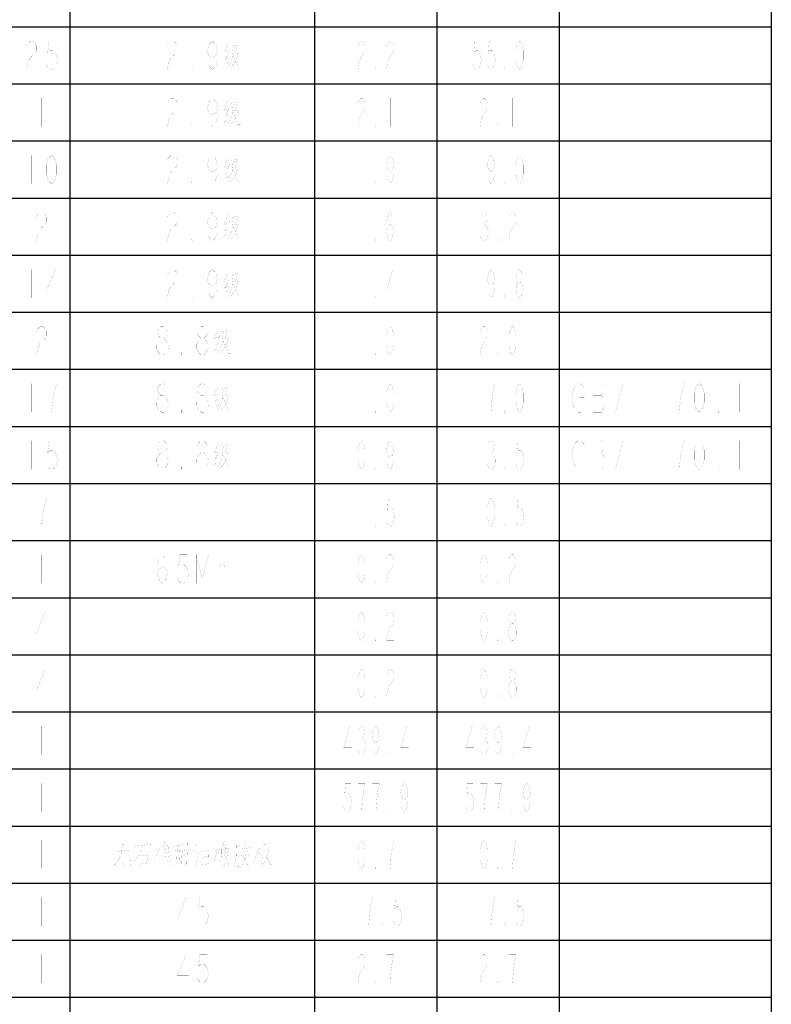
# Model space of a CAD drawing. Header units: millimetres. Extents: x 0 to 8480361154, y -14382841229 to 497.
# Tile 19 of 24: x 723 to 815, y 251 to 372. Entities that reach past the tile are written whole.
import ezdxf

# ---------------------------------------------------------------- set-up
doc = ezdxf.new("R2010")
doc.units = ezdxf.units.MM
doc.header["$LTSCALE"] = 16.335
doc.layers.get('0').update_dxf_attribs({"linetype": 'CONTINUOUS'})
doc.layers.add('040008810005_DXF_TABLE', color=7, linetype='CONTINUOUS')

# ---------------------------------------------------------------- blocks, each defined once
blk = doc.blocks.new('TABLE_BL1', base_point=(609.38, 251.64))
at = {"layer": '040008810005_DXF_TABLE', "color": 2, "linetype": 'Continuous'}
for p, q in [((728.87, 6.64), (728.87, 496.64)), ((758.87, 6.64), (758.87, 496.64)), ((773.87, 6.64), (773.87, 496.64)), ((788.87, 6.64), (788.87, 496.64)), ((814.87, 6.64), (814.87, 496.64)), ((634.87, 370.64), (814.87, 370.64)), ((634.87, 363.64), (814.87, 363.64)), ((634.87, 356.64), (814.87, 356.64)), ((634.87, 349.64), (814.87, 349.64)), ((634.87, 342.64), (814.87, 342.64)), ((634.87, 335.64), (814.87, 335.64)), ((634.87, 328.64), (814.87, 328.64)), ((634.87, 321.64), (814.87, 321.64)), ((634.87, 314.64), (814.87, 314.64)), ((634.87, 307.64), (814.87, 307.64)), ((634.87, 300.64), (814.87, 300.64)), ((634.87, 293.64), (814.87, 293.64)), ((634.87, 286.64), (814.87, 286.64)), ((634.87, 279.64), (814.87, 279.64)), ((634.87, 272.64), (814.87, 272.64)), ((634.87, 265.64), (814.87, 265.64)), ((634.87, 258.64), (814.87, 258.64)), ((634.87, 251.64), (814.87, 251.64))]:
    blk.add_line(p, q, dxfattribs=at)
at = {"layer": '040008810005_DXF_TABLE', "color": 5, "linetype": 'Continuous', "const_width": 0.01}
for points in [[(723.53, 368.31), (723.68, 368.6), (723.99, 368.89), (724.29, 368.89), (724.6, 368.6), (724.75, 368.31), (724.75, 367.73), (724.6, 367.43), (724.29, 367.14), (723.99, 366.85), (723.68, 366.27), (723.53, 365.39), (724.75, 365.39)], [(727.2, 368.89), (726.29, 368.89), (726.13, 367.43), (726.44, 367.73), (726.74, 367.73), (727.05, 367.43), (727.2, 367.14), (727.36, 366.56), (727.2, 365.98), (727.05, 365.68), (726.74, 365.39), (726.44, 365.39), (726.13, 365.68), (725.98, 365.98)], [(738.97, 368.89), (738.97, 365.39)], [(740.8, 368.31), (740.96, 368.6), (741.26, 368.89), (741.57, 368.89), (741.88, 368.6), (742.03, 368.31), (742.03, 367.73), (741.88, 367.43), (741.57, 367.14), (741.26, 366.85), (740.96, 366.27), (740.8, 365.39), (742.03, 365.39)], [(746.93, 367.73), (746.78, 367.14), (746.32, 366.85), (745.86, 367.14), (745.7, 367.73), (745.86, 368.31), (746.01, 368.6), (746.32, 368.89), (746.62, 368.6), (746.78, 368.31), (746.93, 367.73), (746.93, 366.56), (746.78, 365.98), (746.62, 365.68), (746.32, 365.39), (746.01, 365.68), (745.86, 365.98)], [(748.24, 368.55), (747.77, 367.42)], [(748.59, 368.27), (749.35, 368.38)], [(749.41, 368.44), (749.12, 367.37)], [(764.18, 368.31), (764.29, 368.6), (764.51, 368.89), (764.73, 368.89), (764.94, 368.6), (765.05, 368.31), (765.05, 367.73), (764.94, 367.43), (764.73, 367.14), (764.51, 366.85), (764.29, 366.27), (764.18, 365.39), (765.05, 365.39)], [(767.68, 368.31), (767.79, 368.6), (768.01, 368.89), (768.23, 368.89), (768.44, 368.6), (768.55, 368.31), (768.55, 367.73), (768.44, 367.43), (768.23, 367.14), (768.01, 366.85), (767.79, 366.27), (767.68, 365.39), (768.55, 365.39)], [(779.18, 368.89), (778.52, 368.89), (778.41, 367.43), (778.63, 367.73), (778.85, 367.73), (779.07, 367.43), (779.18, 367.14), (779.29, 366.56), (779.18, 365.98), (779.07, 365.68), (778.85, 365.39), (778.63, 365.39), (778.41, 365.68), (778.3, 365.98)], [(780.93, 368.89), (780.27, 368.89), (780.16, 367.43), (780.38, 367.73), (780.6, 367.73), (780.82, 367.43), (780.93, 367.14), (781.04, 366.56), (780.93, 365.98), (780.82, 365.68), (780.6, 365.39), (780.38, 365.39), (780.16, 365.68), (780.05, 365.98)], [(783.99, 365.39), (783.77, 365.68), (783.66, 365.98), (783.55, 366.56), (783.55, 367.73), (783.66, 368.31), (783.77, 368.6), (783.99, 368.89), (784.21, 368.6), (784.32, 368.31), (784.43, 367.73), (784.43, 366.56), (784.32, 365.98), (784.21, 365.68), (783.99, 365.39)], [(747.72, 367.37), (748.36, 367.59)], [(748.47, 367.82), (747.89, 366.63)], [(748.88, 368.22), (748.71, 366.69), (748.47, 366.07), (748.18, 365.62)], [(749.52, 367.48), (749.17, 366.41), (748.53, 365.56)], [(748.82, 367.2), (749.52, 365.62), (749.76, 365.62)], [(749.06, 367.37), (749.47, 367.42)], [(747.72, 365.96), (748.36, 366.3)], [(747.83, 366.63), (748.36, 366.8)], [(743.87, 365.39), (743.71, 365.39), (743.71, 365.68), (743.87, 365.39)], [(766.37, 365.39), (766.26, 365.39), (766.26, 365.68), (766.37, 365.39)], [(782.24, 365.39), (782.13, 365.39), (782.13, 365.68), (782.24, 365.39)], [(725.37, 361.89), (725.37, 358.39)], [(738.97, 361.89), (738.97, 358.39)], [(740.8, 361.31), (740.96, 361.6), (741.26, 361.89), (741.57, 361.89), (741.88, 361.6), (742.03, 361.31), (742.03, 360.73), (741.88, 360.43), (741.57, 360.14), (741.26, 359.85), (740.96, 359.27), (740.8, 358.39), (742.03, 358.39)], [(746.93, 360.73), (746.78, 360.14), (746.32, 359.85), (745.86, 360.14), (745.7, 360.73), (745.86, 361.31), (746.01, 361.6), (746.32, 361.89), (746.62, 361.6), (746.78, 361.31), (746.93, 360.73), (746.93, 359.56), (746.78, 358.98), (746.62, 358.68), (746.32, 358.39), (746.01, 358.68), (745.86, 358.98)], [(748.24, 361.55), (747.77, 360.42)], [(748.88, 361.22), (748.71, 359.69), (748.47, 359.07), (748.18, 358.62)], [(748.59, 361.27), (749.35, 361.38)], [(749.41, 361.44), (749.12, 360.37)], [(764.18, 361.31), (764.29, 361.6), (764.51, 361.89), (764.73, 361.89), (764.94, 361.6), (765.05, 361.31), (765.05, 360.73), (764.94, 360.43), (764.73, 360.14), (764.51, 359.85), (764.29, 359.27), (764.18, 358.39), (765.05, 358.39)], [(768.12, 361.89), (768.12, 358.39)], [(779.18, 361.31), (779.29, 361.6), (779.51, 361.89), (779.73, 361.89), (779.94, 361.6), (780.05, 361.31), (780.05, 360.73), (779.94, 360.43), (779.73, 360.14), (779.51, 359.85), (779.29, 359.27), (779.18, 358.39), (780.05, 358.39)], [(783.12, 361.89), (783.12, 358.39)], [(747.72, 360.37), (748.36, 360.59)], [(747.83, 359.63), (748.36, 359.8)], [(748.47, 360.82), (747.89, 359.63)], [(749.52, 360.48), (749.17, 359.41), (748.53, 358.56)], [(748.82, 360.2), (749.52, 358.62), (749.76, 358.62)], [(749.06, 360.37), (749.47, 360.42)], [(743.87, 358.39), (743.71, 358.39), (743.71, 358.68), (743.87, 358.39)], [(747.72, 358.96), (748.36, 359.3)], [(766.37, 358.39), (766.26, 358.39), (766.26, 358.68), (766.37, 358.39)], [(781.37, 358.39), (781.26, 358.39), (781.26, 358.68), (781.37, 358.39)], [(724.14, 354.89), (724.14, 351.39)], [(726.59, 351.39), (726.29, 351.68), (726.13, 351.98), (725.98, 352.56), (725.98, 353.73), (726.13, 354.31), (726.29, 354.6), (726.59, 354.89), (726.9, 354.6), (727.05, 354.31), (727.2, 353.73), (727.2, 352.56), (727.05, 351.98), (726.9, 351.68), (726.59, 351.39)], [(738.97, 354.89), (738.97, 351.39)], [(740.8, 354.31), (740.96, 354.6), (741.26, 354.89), (741.57, 354.89), (741.88, 354.6), (742.03, 354.31), (742.03, 353.73), (741.88, 353.43), (741.57, 353.14), (741.26, 352.85), (740.96, 352.27), (740.8, 351.39), (742.03, 351.39)], [(746.93, 353.73), (746.78, 353.14), (746.32, 352.85), (745.86, 353.14), (745.7, 353.73), (745.86, 354.31), (746.01, 354.6), (746.32, 354.89), (746.62, 354.6), (746.78, 354.31), (746.93, 353.73), (746.93, 352.56), (746.78, 351.98), (746.62, 351.68), (746.32, 351.39), (746.01, 351.68), (745.86, 351.98)], [(748.24, 354.55), (747.77, 353.42)], [(748.47, 353.82), (747.89, 352.63)], [(748.88, 354.22), (748.71, 352.69), (748.47, 352.07), (748.18, 351.62)], [(748.59, 354.27), (749.35, 354.38)], [(749.41, 354.44), (749.12, 353.37)], [(764.62, 354.89), (764.62, 351.39)], [(768.55, 353.73), (768.44, 353.14), (768.12, 352.85), (767.79, 353.14), (767.68, 353.73), (767.79, 354.31), (767.9, 354.6), (768.12, 354.89), (768.34, 354.6), (768.44, 354.31), (768.55, 353.73), (768.55, 352.56), (768.44, 351.98), (768.34, 351.68), (768.12, 351.39), (767.9, 351.68), (767.79, 351.98)], [(778.74, 354.89), (778.74, 351.39)], [(780.93, 353.73), (780.82, 353.14), (780.49, 352.85), (780.16, 353.14), (780.05, 353.73), (780.16, 354.31), (780.27, 354.6), (780.49, 354.89), (780.71, 354.6), (780.82, 354.31), (780.93, 353.73), (780.93, 352.56), (780.82, 351.98), (780.71, 351.68), (780.49, 351.39), (780.27, 351.68), (780.16, 351.98)], [(783.99, 351.39), (783.77, 351.68), (783.66, 351.98), (783.55, 352.56), (783.55, 353.73), (783.66, 354.31), (783.77, 354.6), (783.99, 354.89), (784.21, 354.6), (784.32, 354.31), (784.43, 353.73), (784.43, 352.56), (784.32, 351.98), (784.21, 351.68), (783.99, 351.39)], [(747.72, 353.37), (748.36, 353.59)], [(747.83, 352.63), (748.36, 352.8)], [(749.52, 353.48), (749.17, 352.41), (748.53, 351.56)], [(748.82, 353.2), (749.52, 351.62), (749.76, 351.62)], [(749.06, 353.37), (749.47, 353.42)], [(743.87, 351.39), (743.71, 351.39), (743.71, 351.68), (743.87, 351.39)], [(747.72, 351.96), (748.36, 352.3)], [(766.37, 351.39), (766.26, 351.39), (766.26, 351.68), (766.37, 351.39)], [(782.24, 351.39), (782.13, 351.39), (782.13, 351.68), (782.24, 351.39)], [(724.75, 347.31), (724.91, 347.6), (725.21, 347.89), (725.52, 347.89), (725.83, 347.6), (725.98, 347.31), (725.98, 346.73), (725.83, 346.43), (725.52, 346.14), (725.21, 345.85), (724.91, 345.27), (724.75, 344.39), (725.98, 344.39)], [(738.97, 347.89), (738.97, 344.39)], [(740.8, 347.31), (740.96, 347.6), (741.26, 347.89), (741.57, 347.89), (741.88, 347.6), (742.03, 347.31), (742.03, 346.73), (741.88, 346.43), (741.57, 346.14), (741.26, 345.85), (740.96, 345.27), (740.8, 344.39), (742.03, 344.39)], [(746.93, 346.73), (746.78, 346.14), (746.32, 345.85), (745.86, 346.14), (745.7, 346.73), (745.86, 347.31), (746.01, 347.6), (746.32, 347.89), (746.62, 347.6), (746.78, 347.31), (746.93, 346.73), (746.93, 345.56), (746.78, 344.98), (746.62, 344.68), (746.32, 344.39), (746.01, 344.68), (745.86, 344.98)], [(764.62, 347.89), (764.62, 344.39)], [(767.68, 345.56), (767.79, 346.14), (768.12, 346.43), (768.44, 346.14), (768.55, 345.56), (768.44, 344.98), (768.34, 344.68), (768.12, 344.39), (767.9, 344.68), (767.79, 344.98), (767.68, 345.56), (767.68, 346.73), (767.79, 347.31), (767.9, 347.6), (768.12, 347.89), (768.34, 347.6), (768.44, 347.31)], [(779.29, 347.6), (779.51, 347.89), (779.73, 347.89), (779.94, 347.6), (780.05, 347.31), (780.05, 347.02), (779.94, 346.73), (779.73, 346.43), (779.94, 346.14), (780.05, 345.85), (780.16, 345.56), (780.16, 345.27), (780.05, 344.98), (779.94, 344.68), (779.73, 344.39), (779.51, 344.39), (779.29, 344.68), (779.18, 344.98)], [(782.68, 347.31), (782.79, 347.6), (783.01, 347.89), (783.23, 347.89), (783.44, 347.6), (783.55, 347.31), (783.55, 346.73), (783.44, 346.43), (783.23, 346.14), (783.01, 345.85), (782.79, 345.27), (782.68, 344.39), (783.55, 344.39)], [(747.72, 346.37), (748.36, 346.59)], [(748.24, 347.55), (747.77, 346.42)], [(748.47, 346.82), (747.89, 345.63)], [(748.88, 347.22), (748.71, 345.69), (748.47, 345.07), (748.18, 344.62)], [(748.59, 347.27), (749.35, 347.38)], [(749.41, 347.44), (749.12, 346.37)], [(747.72, 344.96), (748.36, 345.3)], [(747.83, 345.63), (748.36, 345.8)], [(749.52, 346.48), (749.17, 345.41), (748.53, 344.56)], [(748.82, 346.2), (749.52, 344.62), (749.76, 344.62)], [(749.06, 346.37), (749.47, 346.42)], [(779.51, 346.43), (779.73, 346.43)], [(743.87, 344.39), (743.71, 344.39), (743.71, 344.68), (743.87, 344.39)], [(766.37, 344.39), (766.26, 344.39), (766.26, 344.68), (766.37, 344.39)], [(781.37, 344.39), (781.26, 344.39), (781.26, 344.68), (781.37, 344.39)], [(724.14, 340.89), (724.14, 337.39)], [(727.05, 337.39), (727.05, 340.89), (725.98, 338.27), (727.36, 338.27)], [(738.97, 340.89), (738.97, 337.39)], [(740.8, 340.31), (740.96, 340.6), (741.26, 340.89), (741.57, 340.89), (741.88, 340.6), (742.03, 340.31), (742.03, 339.73), (741.88, 339.43), (741.57, 339.14), (741.26, 338.85), (740.96, 338.27), (740.8, 337.39), (742.03, 337.39)], [(746.93, 339.73), (746.78, 339.14), (746.32, 338.85), (745.86, 339.14), (745.7, 339.73), (745.86, 340.31), (746.01, 340.6), (746.32, 340.89), (746.62, 340.6), (746.78, 340.31), (746.93, 339.73), (746.93, 338.56), (746.78, 337.98), (746.62, 337.68), (746.32, 337.39), (746.01, 337.68), (745.86, 337.98)], [(748.24, 340.55), (747.77, 339.42)], [(764.62, 340.89), (764.62, 337.39)], [(768.44, 337.39), (768.44, 340.89), (767.68, 338.27), (768.66, 338.27)], [(778.74, 340.89), (778.74, 337.39)], [(780.93, 339.73), (780.82, 339.14), (780.49, 338.85), (780.16, 339.14), (780.05, 339.73), (780.16, 340.31), (780.27, 340.6), (780.49, 340.89), (780.71, 340.6), (780.82, 340.31), (780.93, 339.73), (780.93, 338.56), (780.82, 337.98), (780.71, 337.68), (780.49, 337.39), (780.27, 337.68), (780.16, 337.98)], [(783.55, 338.56), (783.66, 339.14), (783.99, 339.43), (784.32, 339.14), (784.43, 338.56), (784.32, 337.98), (784.21, 337.68), (783.99, 337.39), (783.77, 337.68), (783.66, 337.98), (783.55, 338.56), (783.55, 339.73), (783.66, 340.31), (783.77, 340.6), (783.99, 340.89), (784.21, 340.6), (784.32, 340.31)], [(747.72, 339.37), (748.36, 339.59)], [(748.47, 339.82), (747.89, 338.63)], [(748.88, 340.22), (748.71, 338.69), (748.47, 338.07), (748.18, 337.62)], [(749.52, 339.48), (749.17, 338.41), (748.53, 337.56)], [(748.59, 340.27), (749.35, 340.38)], [(749.06, 339.37), (749.47, 339.42)], [(749.41, 340.44), (749.12, 339.37)], [(747.72, 337.96), (748.36, 338.3)], [(747.83, 338.63), (748.36, 338.8)], [(748.82, 339.2), (749.52, 337.62), (749.76, 337.62)], [(743.87, 337.39), (743.71, 337.39), (743.71, 337.68), (743.87, 337.39)], [(766.37, 337.39), (766.26, 337.39), (766.26, 337.68), (766.37, 337.39)], [(782.24, 337.39), (782.13, 337.39), (782.13, 337.68), (782.24, 337.39)], [(724.75, 333.31), (724.91, 333.6), (725.21, 333.89), (725.52, 333.89), (725.83, 333.6), (725.98, 333.31), (725.98, 332.73), (725.83, 332.43), (725.52, 332.14), (725.21, 331.85), (724.91, 331.27), (724.75, 330.39), (725.98, 330.39)], [(740.04, 332.43), (739.73, 332.73), (739.58, 333.02), (739.58, 333.31), (739.73, 333.6), (740.04, 333.89), (740.34, 333.89), (740.65, 333.6), (740.8, 333.31), (740.8, 333.02), (740.65, 332.73), (740.34, 332.43)], [(744.94, 332.43), (744.63, 332.73), (744.48, 333.02), (744.48, 333.31), (744.63, 333.6), (744.94, 333.89), (745.24, 333.89), (745.55, 333.6), (745.7, 333.31), (745.7, 333.02), (745.55, 332.73), (745.24, 332.43)], [(747.02, 333.55), (746.55, 332.42)], [(747.37, 333.27), (748.12, 333.38)], [(748.18, 333.44), (747.89, 332.37)], [(764.62, 333.89), (764.62, 330.39)], [(768.12, 330.39), (767.9, 330.68), (767.79, 330.98), (767.68, 331.56), (767.68, 332.73), (767.79, 333.31), (767.9, 333.6), (768.12, 333.89), (768.34, 333.6), (768.44, 333.31), (768.55, 332.73), (768.55, 331.56), (768.44, 330.98), (768.34, 330.68), (768.12, 330.39)], [(779.18, 333.31), (779.29, 333.6), (779.51, 333.89), (779.73, 333.89), (779.94, 333.6), (780.05, 333.31), (780.05, 332.73), (779.94, 332.43), (779.73, 332.14), (779.51, 331.85), (779.29, 331.27), (779.18, 330.39), (780.05, 330.39)], [(783.12, 330.39), (782.9, 330.68), (782.79, 330.98), (782.68, 331.56), (782.68, 332.73), (782.79, 333.31), (782.9, 333.6), (783.12, 333.89), (783.34, 333.6), (783.44, 333.31), (783.55, 332.73), (783.55, 331.56), (783.44, 330.98), (783.34, 330.68), (783.12, 330.39)], [(740.04, 330.39), (739.73, 330.68), (739.58, 330.98), (739.43, 331.27), (739.43, 331.56), (739.58, 331.85), (739.73, 332.14), (740.04, 332.43), (740.34, 332.43), (740.65, 332.14), (740.8, 331.85), (740.96, 331.56), (740.96, 331.27), (740.8, 330.98), (740.65, 330.68), (740.34, 330.39), (740.04, 330.39)], [(744.94, 330.39), (744.63, 330.68), (744.48, 330.98), (744.33, 331.27), (744.33, 331.56), (744.48, 331.85), (744.63, 332.14), (744.94, 332.43), (745.24, 332.43), (745.55, 332.14), (745.7, 331.85), (745.86, 331.56), (745.86, 331.27), (745.7, 330.98), (745.55, 330.68), (745.24, 330.39), (744.94, 330.39)], [(746.49, 332.37), (747.13, 332.59)], [(747.25, 332.82), (746.67, 331.63)], [(747.66, 333.22), (747.48, 331.69), (747.25, 331.07), (746.96, 330.62)], [(748.3, 332.48), (747.95, 331.41), (747.31, 330.56)], [(747.6, 332.2), (748.3, 330.62), (748.53, 330.62)], [(747.83, 332.37), (748.24, 332.42)], [(746.49, 330.96), (747.13, 331.3)], [(746.61, 331.63), (747.13, 331.8)], [(742.64, 330.39), (742.49, 330.39), (742.49, 330.68), (742.64, 330.39)], [(766.37, 330.39), (766.26, 330.39), (766.26, 330.68), (766.37, 330.39)], [(781.37, 330.39), (781.26, 330.39), (781.26, 330.68), (781.37, 330.39)], [(724.14, 326.89), (724.14, 323.39)], [(726.59, 323.39), (726.74, 324.85), (726.9, 325.73), (727.05, 326.31), (727.2, 326.89), (725.98, 326.89)], [(740.04, 325.43), (739.73, 325.73), (739.58, 326.02), (739.58, 326.31), (739.73, 326.6), (740.04, 326.89), (740.34, 326.89), (740.65, 326.6), (740.8, 326.31), (740.8, 326.02), (740.65, 325.73), (740.34, 325.43)], [(744.94, 325.43), (744.63, 325.73), (744.48, 326.02), (744.48, 326.31), (744.63, 326.6), (744.94, 326.89), (745.24, 326.89), (745.55, 326.6), (745.7, 326.31), (745.7, 326.02), (745.55, 325.73), (745.24, 325.43)], [(747.02, 326.55), (746.55, 325.42)], [(747.66, 326.22), (747.48, 324.69), (747.25, 324.07), (746.96, 323.62)], [(747.37, 326.27), (748.12, 326.38)], [(748.18, 326.44), (747.89, 325.37)], [(764.62, 326.89), (764.62, 323.39)], [(768.12, 323.39), (767.9, 323.68), (767.79, 323.98), (767.68, 324.56), (767.68, 325.73), (767.79, 326.31), (767.9, 326.6), (768.12, 326.89), (768.34, 326.6), (768.44, 326.31), (768.55, 325.73), (768.55, 324.56), (768.44, 323.98), (768.34, 323.68), (768.12, 323.39)], [(778.74, 326.89), (778.74, 323.39)], [(780.49, 323.39), (780.6, 324.85), (780.71, 325.73), (780.82, 326.31), (780.93, 326.89), (780.05, 326.89)], [(783.99, 323.39), (783.77, 323.68), (783.66, 323.98), (783.55, 324.56), (783.55, 325.73), (783.66, 326.31), (783.77, 326.6), (783.99, 326.89), (784.21, 326.6), (784.32, 326.31), (784.43, 325.73), (784.43, 324.56), (784.32, 323.98), (784.21, 323.68), (783.99, 323.39)], [(791.32, 325.14), (791.93, 325.14), (791.93, 323.98), (791.78, 323.68), (791.47, 323.39), (791.16, 323.39), (790.86, 323.68), (790.7, 323.98), (790.55, 324.27), (790.4, 325.14), (790.55, 326.02), (790.7, 326.31), (790.86, 326.6), (791.16, 326.89), (791.47, 326.89), (791.78, 326.6), (791.93, 326.31)], [(793, 326.89), (793, 323.39), (794.07, 323.39), (794.23, 323.68), (794.38, 323.98), (794.38, 324.85), (794.23, 325.14), (794.07, 325.43), (794.23, 325.73), (794.23, 326.6), (794.07, 326.89), (793, 326.89)], [(795.76, 323.39), (796.68, 326.89)], [(797.9, 326.89), (799.43, 326.89)], [(798.67, 326.89), (798.67, 323.39)], [(803.57, 323.39), (803.72, 324.85), (803.87, 325.73), (804.03, 326.31), (804.18, 326.89), (802.95, 326.89)], [(806.02, 323.39), (805.71, 323.68), (805.56, 323.98), (805.4, 324.56), (805.4, 325.73), (805.56, 326.31), (805.71, 326.6), (806.02, 326.89), (806.32, 326.6), (806.48, 326.31), (806.63, 325.73), (806.63, 324.56), (806.48, 323.98), (806.32, 323.68), (806.02, 323.39)], [(810.92, 326.89), (810.92, 323.39)], [(740.04, 323.39), (739.73, 323.68), (739.58, 323.98), (739.43, 324.27), (739.43, 324.56), (739.58, 324.85), (739.73, 325.14), (740.04, 325.43), (740.34, 325.43), (740.65, 325.14), (740.8, 324.85), (740.96, 324.56), (740.96, 324.27), (740.8, 323.98), (740.65, 323.68), (740.34, 323.39), (740.04, 323.39)], [(744.94, 323.39), (744.63, 323.68), (744.48, 323.98), (744.33, 324.27), (744.33, 324.56), (744.48, 324.85), (744.63, 325.14), (744.94, 325.43), (745.24, 325.43), (745.55, 325.14), (745.7, 324.85), (745.86, 324.56), (745.86, 324.27), (745.7, 323.98), (745.55, 323.68), (745.24, 323.39), (744.94, 323.39)], [(746.49, 325.37), (747.13, 325.59)], [(746.61, 324.63), (747.13, 324.8)], [(747.25, 325.82), (746.67, 324.63)], [(748.3, 325.48), (747.95, 324.41), (747.31, 323.56)], [(747.6, 325.2), (748.3, 323.62), (748.53, 323.62)], [(747.83, 325.37), (748.24, 325.42)], [(793, 325.43), (794.07, 325.43)], [(742.64, 323.39), (742.49, 323.39), (742.49, 323.68), (742.64, 323.39)], [(746.49, 323.96), (747.13, 324.3)], [(766.37, 323.39), (766.26, 323.39), (766.26, 323.68), (766.37, 323.39)], [(782.24, 323.39), (782.13, 323.39), (782.13, 323.68), (782.24, 323.39)], [(808.47, 323.39), (808.31, 323.39), (808.31, 323.68), (808.47, 323.39)], [(724.14, 319.89), (724.14, 316.39)], [(727.2, 319.89), (726.29, 319.89), (726.13, 318.43), (726.44, 318.73), (726.74, 318.73), (727.05, 318.43), (727.2, 318.14), (727.36, 317.56), (727.2, 316.98), (727.05, 316.68), (726.74, 316.39), (726.44, 316.39), (726.13, 316.68), (725.98, 316.98)], [(740.04, 318.43), (739.73, 318.73), (739.58, 319.02), (739.58, 319.31), (739.73, 319.6), (740.04, 319.89), (740.34, 319.89), (740.65, 319.6), (740.8, 319.31), (740.8, 319.02), (740.65, 318.73), (740.34, 318.43)], [(744.94, 318.43), (744.63, 318.73), (744.48, 319.02), (744.48, 319.31), (744.63, 319.6), (744.94, 319.89), (745.24, 319.89), (745.55, 319.6), (745.7, 319.31), (745.7, 319.02), (745.55, 318.73), (745.24, 318.43)], [(747.02, 319.55), (746.55, 318.42)], [(747.25, 318.82), (746.67, 317.63)], [(747.66, 319.22), (747.48, 317.69), (747.25, 317.07), (746.96, 316.62)], [(747.37, 319.27), (748.12, 319.38)], [(748.18, 319.44), (747.89, 318.37)], [(764.62, 316.39), (764.4, 316.68), (764.29, 316.98), (764.18, 317.56), (764.18, 318.73), (764.29, 319.31), (764.4, 319.6), (764.62, 319.89), (764.84, 319.6), (764.94, 319.31), (765.05, 318.73), (765.05, 317.56), (764.94, 316.98), (764.84, 316.68), (764.62, 316.39)], [(768.55, 318.73), (768.44, 318.14), (768.12, 317.85), (767.79, 318.14), (767.68, 318.73), (767.79, 319.31), (767.9, 319.6), (768.12, 319.89), (768.34, 319.6), (768.44, 319.31), (768.55, 318.73), (768.55, 317.56), (768.44, 316.98), (768.34, 316.68), (768.12, 316.39), (767.9, 316.68), (767.79, 316.98)], [(778.74, 319.89), (778.74, 316.39)], [(780.16, 319.6), (780.38, 319.89), (780.6, 319.89), (780.82, 319.6), (780.93, 319.31), (780.93, 319.02), (780.82, 318.73), (780.6, 318.43), (780.82, 318.14), (780.93, 317.85), (781.04, 317.56), (781.04, 317.27), (780.93, 316.98), (780.82, 316.68), (780.6, 316.39), (780.38, 316.39), (780.16, 316.68), (780.05, 316.98)], [(784.43, 319.89), (783.77, 319.89), (783.66, 318.43), (783.88, 318.73), (784.1, 318.73), (784.32, 318.43), (784.43, 318.14), (784.54, 317.56), (784.43, 316.98), (784.32, 316.68), (784.1, 316.39), (783.88, 316.39), (783.66, 316.68), (783.55, 316.98)], [(791.32, 318.14), (791.93, 318.14), (791.93, 316.98), (791.78, 316.68), (791.47, 316.39), (791.16, 316.39), (790.86, 316.68), (790.7, 316.98), (790.55, 317.27), (790.4, 318.14), (790.55, 319.02), (790.7, 319.31), (790.86, 319.6), (791.16, 319.89), (791.47, 319.89), (791.78, 319.6), (791.93, 319.31)], [(793, 319.89), (793, 316.39), (794.07, 316.39), (794.23, 316.68), (794.38, 316.98), (794.38, 317.85), (794.23, 318.14), (794.07, 318.43), (794.23, 318.73), (794.23, 319.6), (794.07, 319.89), (793, 319.89)], [(795.76, 316.39), (796.68, 319.89)], [(797.9, 319.89), (799.43, 319.89)], [(798.67, 319.89), (798.67, 316.39)], [(803.57, 316.39), (803.72, 317.85), (803.87, 318.73), (804.03, 319.31), (804.18, 319.89), (802.95, 319.89)], [(806.02, 316.39), (805.71, 316.68), (805.56, 316.98), (805.4, 317.56), (805.4, 318.73), (805.56, 319.31), (805.71, 319.6), (806.02, 319.89), (806.32, 319.6), (806.48, 319.31), (806.63, 318.73), (806.63, 317.56), (806.48, 316.98), (806.32, 316.68), (806.02, 316.39)], [(810.92, 319.89), (810.92, 316.39)], [(740.04, 316.39), (739.73, 316.68), (739.58, 316.98), (739.43, 317.27), (739.43, 317.56), (739.58, 317.85), (739.73, 318.14), (740.04, 318.43), (740.34, 318.43), (740.65, 318.14), (740.8, 317.85), (740.96, 317.56), (740.96, 317.27), (740.8, 316.98), (740.65, 316.68), (740.34, 316.39), (740.04, 316.39)], [(744.94, 316.39), (744.63, 316.68), (744.48, 316.98), (744.33, 317.27), (744.33, 317.56), (744.48, 317.85), (744.63, 318.14), (744.94, 318.43), (745.24, 318.43), (745.55, 318.14), (745.7, 317.85), (745.86, 317.56), (745.86, 317.27), (745.7, 316.98), (745.55, 316.68), (745.24, 316.39), (744.94, 316.39)], [(746.49, 318.37), (747.13, 318.59)], [(746.61, 317.63), (747.13, 317.8)], [(748.3, 318.48), (747.95, 317.41), (747.31, 316.56)], [(747.6, 318.2), (748.3, 316.62), (748.53, 316.62)], [(747.83, 318.37), (748.24, 318.42)], [(780.38, 318.43), (780.6, 318.43)], [(793, 318.43), (794.07, 318.43)], [(742.64, 316.39), (742.49, 316.39), (742.49, 316.68), (742.64, 316.39)], [(746.49, 316.96), (747.13, 317.3)], [(766.37, 316.39), (766.26, 316.39), (766.26, 316.68), (766.37, 316.39)], [(782.24, 316.39), (782.13, 316.39), (782.13, 316.68), (782.24, 316.39)], [(808.47, 316.39), (808.31, 316.39), (808.31, 316.68), (808.47, 316.39)], [(725.37, 309.39), (725.52, 310.85), (725.67, 311.73), (725.83, 312.31), (725.98, 312.89), (724.75, 312.89)], [(764.62, 312.89), (764.62, 309.39)], [(768.55, 312.89), (767.9, 312.89), (767.79, 311.43), (768.01, 311.73), (768.23, 311.73), (768.44, 311.43), (768.55, 311.14), (768.66, 310.56), (768.55, 309.98), (768.44, 309.68), (768.23, 309.39), (768.01, 309.39), (767.79, 309.68), (767.68, 309.98)], [(778.74, 312.89), (778.74, 309.39)], [(780.49, 309.39), (780.27, 309.68), (780.16, 309.98), (780.05, 310.56), (780.05, 311.73), (780.16, 312.31), (780.27, 312.6), (780.49, 312.89), (780.71, 312.6), (780.82, 312.31), (780.93, 311.73), (780.93, 310.56), (780.82, 309.98), (780.71, 309.68), (780.49, 309.39)], [(784.43, 312.89), (783.77, 312.89), (783.66, 311.43), (783.88, 311.73), (784.1, 311.73), (784.32, 311.43), (784.43, 311.14), (784.54, 310.56), (784.43, 309.98), (784.32, 309.68), (784.1, 309.39), (783.88, 309.39), (783.66, 309.68), (783.55, 309.98)], [(766.37, 309.39), (766.26, 309.39), (766.26, 309.68), (766.37, 309.39)], [(782.24, 309.39), (782.13, 309.39), (782.13, 309.68), (782.24, 309.39)], [(725.37, 305.89), (725.37, 302.39)], [(739.58, 303.56), (739.73, 304.14), (740.19, 304.43), (740.65, 304.14), (740.8, 303.56), (740.65, 302.98), (740.5, 302.68), (740.19, 302.39), (739.89, 302.68), (739.73, 302.98), (739.58, 303.56), (739.58, 304.73), (739.73, 305.31), (739.89, 305.6), (740.19, 305.89), (740.5, 305.6), (740.65, 305.31)], [(743.25, 305.89), (742.34, 305.89), (742.18, 304.43), (742.49, 304.73), (742.79, 304.73), (743.1, 304.43), (743.25, 304.14), (743.41, 303.56), (743.25, 302.98), (743.1, 302.68), (742.79, 302.39), (742.49, 302.39), (742.18, 302.68), (742.03, 302.98)], [(744.33, 302.39), (744.33, 305.89), (745.09, 302.98), (745.86, 305.89), (745.86, 302.39)], [(764.62, 302.39), (764.4, 302.68), (764.29, 302.98), (764.18, 303.56), (764.18, 304.73), (764.29, 305.31), (764.4, 305.6), (764.62, 305.89), (764.84, 305.6), (764.94, 305.31), (765.05, 304.73), (765.05, 303.56), (764.94, 302.98), (764.84, 302.68), (764.62, 302.39)], [(767.68, 305.31), (767.79, 305.6), (768.01, 305.89), (768.23, 305.89), (768.44, 305.6), (768.55, 305.31), (768.55, 304.73), (768.44, 304.43), (768.23, 304.14), (768.01, 303.85), (767.79, 303.27), (767.68, 302.39), (768.55, 302.39)], [(779.62, 302.39), (779.4, 302.68), (779.29, 302.98), (779.18, 303.56), (779.18, 304.73), (779.29, 305.31), (779.4, 305.6), (779.62, 305.89), (779.84, 305.6), (779.94, 305.31), (780.05, 304.73), (780.05, 303.56), (779.94, 302.98), (779.84, 302.68), (779.62, 302.39)], [(782.68, 305.31), (782.79, 305.6), (783.01, 305.89), (783.23, 305.89), (783.44, 305.6), (783.55, 305.31), (783.55, 304.73), (783.44, 304.43), (783.23, 304.14), (783.01, 303.85), (782.79, 303.27), (782.68, 302.39), (783.55, 302.39)], [(747.08, 302.39), (747.08, 304.73)], [(747.08, 304.14), (747.39, 304.73), (747.69, 304.73), (748, 304.14), (748, 302.39)], [(766.37, 302.39), (766.26, 302.39), (766.26, 302.68), (766.37, 302.39)], [(781.37, 302.39), (781.26, 302.39), (781.26, 302.68), (781.37, 302.39)], [(725.83, 295.39), (725.83, 298.89), (724.75, 296.27), (726.13, 296.27)], [(764.62, 295.39), (764.4, 295.68), (764.29, 295.98), (764.18, 296.56), (764.18, 297.73), (764.29, 298.31), (764.4, 298.6), (764.62, 298.89), (764.84, 298.6), (764.94, 298.31), (765.05, 297.73), (765.05, 296.56), (764.94, 295.98), (764.84, 295.68), (764.62, 295.39)], [(767.68, 298.31), (767.79, 298.6), (768.01, 298.89), (768.23, 298.89), (768.44, 298.6), (768.55, 298.31), (768.55, 297.73), (768.44, 297.43), (768.23, 297.14), (768.01, 296.85), (767.79, 296.27), (767.68, 295.39), (768.55, 295.39)], [(779.62, 295.39), (779.4, 295.68), (779.29, 295.98), (779.18, 296.56), (779.18, 297.73), (779.29, 298.31), (779.4, 298.6), (779.62, 298.89), (779.84, 298.6), (779.94, 298.31), (780.05, 297.73), (780.05, 296.56), (779.94, 295.98), (779.84, 295.68), (779.62, 295.39)], [(783.01, 297.43), (782.79, 297.73), (782.68, 298.02), (782.68, 298.31), (782.79, 298.6), (783.01, 298.89), (783.23, 298.89), (783.44, 298.6), (783.55, 298.31), (783.55, 298.02), (783.44, 297.73), (783.23, 297.43)], [(783.01, 295.39), (782.79, 295.68), (782.68, 295.98), (782.57, 296.27), (782.57, 296.56), (782.68, 296.85), (782.79, 297.14), (783.01, 297.43), (783.23, 297.43), (783.44, 297.14), (783.55, 296.85), (783.66, 296.56), (783.66, 296.27), (783.55, 295.98), (783.44, 295.68), (783.23, 295.39), (783.01, 295.39)], [(766.37, 295.39), (766.26, 295.39), (766.26, 295.68), (766.37, 295.39)], [(781.37, 295.39), (781.26, 295.39), (781.26, 295.68), (781.37, 295.39)], [(725.83, 288.39), (725.83, 291.89), (724.75, 289.27), (726.13, 289.27)], [(764.62, 288.39), (764.4, 288.68), (764.29, 288.98), (764.18, 289.56), (764.18, 290.73), (764.29, 291.31), (764.4, 291.6), (764.62, 291.89), (764.84, 291.6), (764.94, 291.31), (765.05, 290.73), (765.05, 289.56), (764.94, 288.98), (764.84, 288.68), (764.62, 288.39)], [(767.68, 291.31), (767.79, 291.6), (768.01, 291.89), (768.23, 291.89), (768.44, 291.6), (768.55, 291.31), (768.55, 290.73), (768.44, 290.43), (768.23, 290.14), (768.01, 289.85), (767.79, 289.27), (767.68, 288.39), (768.55, 288.39)], [(779.62, 288.39), (779.4, 288.68), (779.29, 288.98), (779.18, 289.56), (779.18, 290.73), (779.29, 291.31), (779.4, 291.6), (779.62, 291.89), (779.84, 291.6), (779.94, 291.31), (780.05, 290.73), (780.05, 289.56), (779.94, 288.98), (779.84, 288.68), (779.62, 288.39)], [(783.01, 290.43), (782.79, 290.73), (782.68, 291.02), (782.68, 291.31), (782.79, 291.6), (783.01, 291.89), (783.23, 291.89), (783.44, 291.6), (783.55, 291.31), (783.55, 291.02), (783.44, 290.73), (783.23, 290.43)], [(783.01, 288.39), (782.79, 288.68), (782.68, 288.98), (782.57, 289.27), (782.57, 289.56), (782.68, 289.85), (782.79, 290.14), (783.01, 290.43), (783.23, 290.43), (783.44, 290.14), (783.55, 289.85), (783.66, 289.56), (783.66, 289.27), (783.55, 288.98), (783.44, 288.68), (783.23, 288.39), (783.01, 288.39)], [(766.37, 288.39), (766.26, 288.39), (766.26, 288.68), (766.37, 288.39)], [(781.37, 288.39), (781.26, 288.39), (781.26, 288.68), (781.37, 288.39)], [(725.37, 284.89), (725.37, 281.39)], [(763.19, 281.39), (763.19, 284.89), (762.43, 282.27), (763.41, 282.27)], [(764.29, 284.6), (764.51, 284.89), (764.73, 284.89), (764.94, 284.6), (765.05, 284.31), (765.05, 284.02), (764.94, 283.73), (764.73, 283.43), (764.94, 283.14), (765.05, 282.85), (765.16, 282.56), (765.16, 282.27), (765.05, 281.98), (764.94, 281.68), (764.73, 281.39), (764.51, 281.39), (764.29, 281.68), (764.18, 281.98)], [(766.8, 283.73), (766.69, 283.14), (766.37, 282.85), (766.04, 283.14), (765.93, 283.73), (766.04, 284.31), (766.15, 284.6), (766.37, 284.89), (766.59, 284.6), (766.69, 284.31), (766.8, 283.73), (766.8, 282.56), (766.69, 281.98), (766.59, 281.68), (766.37, 281.39), (766.15, 281.68), (766.04, 281.98)], [(770.19, 281.39), (770.19, 284.89), (769.43, 282.27), (770.41, 282.27)], [(778.19, 281.39), (778.19, 284.89), (777.43, 282.27), (778.41, 282.27)], [(779.29, 284.6), (779.51, 284.89), (779.73, 284.89), (779.94, 284.6), (780.05, 284.31), (780.05, 284.02), (779.94, 283.73), (779.73, 283.43), (779.94, 283.14), (780.05, 282.85), (780.16, 282.56), (780.16, 282.27), (780.05, 281.98), (779.94, 281.68), (779.73, 281.39), (779.51, 281.39), (779.29, 281.68), (779.18, 281.98)], [(781.8, 283.73), (781.69, 283.14), (781.37, 282.85), (781.04, 283.14), (780.93, 283.73), (781.04, 284.31), (781.15, 284.6), (781.37, 284.89), (781.59, 284.6), (781.69, 284.31), (781.8, 283.73), (781.8, 282.56), (781.69, 281.98), (781.59, 281.68), (781.37, 281.39), (781.15, 281.68), (781.04, 281.98)], [(785.19, 281.39), (785.19, 284.89), (784.43, 282.27), (785.41, 282.27)], [(764.51, 283.43), (764.73, 283.43)], [(779.51, 283.43), (779.73, 283.43)], [(768.12, 281.39), (768.01, 281.39), (768.01, 281.68), (768.12, 281.39)], [(783.12, 281.39), (783.01, 281.39), (783.01, 281.68), (783.12, 281.39)], [(725.37, 277.89), (725.37, 274.39)], [(763.3, 277.89), (762.65, 277.89), (762.54, 276.43), (762.76, 276.73), (762.98, 276.73), (763.19, 276.43), (763.3, 276.14), (763.41, 275.56), (763.3, 274.98), (763.19, 274.68), (762.98, 274.39), (762.76, 274.39), (762.54, 274.68), (762.43, 274.98)], [(764.62, 274.39), (764.73, 275.85), (764.84, 276.73), (764.94, 277.31), (765.05, 277.89), (764.18, 277.89)], [(766.37, 274.39), (766.48, 275.85), (766.59, 276.73), (766.69, 277.31), (766.8, 277.89), (765.93, 277.89)], [(770.3, 276.73), (770.19, 276.14), (769.87, 275.85), (769.54, 276.14), (769.43, 276.73), (769.54, 277.31), (769.65, 277.6), (769.87, 277.89), (770.09, 277.6), (770.19, 277.31), (770.3, 276.73), (770.3, 275.56), (770.19, 274.98), (770.09, 274.68), (769.87, 274.39), (769.65, 274.68), (769.54, 274.98)], [(778.3, 277.89), (777.65, 277.89), (777.54, 276.43), (777.76, 276.73), (777.98, 276.73), (778.19, 276.43), (778.3, 276.14), (778.41, 275.56), (778.3, 274.98), (778.19, 274.68), (777.98, 274.39), (777.76, 274.39), (777.54, 274.68), (777.43, 274.98)], [(779.62, 274.39), (779.73, 275.85), (779.84, 276.73), (779.94, 277.31), (780.05, 277.89), (779.18, 277.89)], [(781.37, 274.39), (781.48, 275.85), (781.59, 276.73), (781.69, 277.31), (781.8, 277.89), (780.93, 277.89)], [(785.3, 276.73), (785.19, 276.14), (784.87, 275.85), (784.54, 276.14), (784.43, 276.73), (784.54, 277.31), (784.65, 277.6), (784.87, 277.89), (785.09, 277.6), (785.19, 277.31), (785.3, 276.73), (785.3, 275.56), (785.19, 274.98), (785.09, 274.68), (784.87, 274.39), (784.65, 274.68), (784.54, 274.98)], [(768.12, 274.39), (768.01, 274.39), (768.01, 274.68), (768.12, 274.39)], [(783.12, 274.39), (783.01, 274.39), (783.01, 274.68), (783.12, 274.39)], [(725.37, 270.89), (725.37, 267.39)], [(734.71, 270.38), (735.87, 270.44)], [(739.72, 270.72), (739.72, 267.62)], [(740.54, 270.84), (740.42, 270.27)], [(743.28, 270.72), (743.17, 267.62), (742.82, 268.24)], [(744.27, 270.44), (744.51, 270.05)], [(745.38, 270.72), (745.38, 268.01)], [(746.96, 270.72), (746.96, 267.62)], [(747.77, 270.72), (747.37, 269.88)], [(750.28, 270.67), (750.4, 270.16)], [(751.97, 270.67), (751.97, 267.56)], [(752.5, 270.5), (752.5, 268.97), (752.27, 267.84)], [(752.5, 270.27), (753.37, 270.61)], [(764.62, 267.39), (764.4, 267.68), (764.29, 267.98), (764.18, 268.56), (764.18, 269.73), (764.29, 270.31), (764.4, 270.6), (764.62, 270.89), (764.84, 270.6), (764.94, 270.31), (765.05, 269.73), (765.05, 268.56), (764.94, 267.98), (764.84, 267.68), (764.62, 267.39)], [(768.12, 267.39), (768.23, 268.85), (768.34, 269.73), (768.44, 270.31), (768.55, 270.89), (767.68, 270.89)], [(779.62, 267.39), (779.4, 267.68), (779.29, 267.98), (779.18, 268.56), (779.18, 269.73), (779.29, 270.31), (779.4, 270.6), (779.62, 270.89), (779.84, 270.6), (779.94, 270.31), (780.05, 269.73), (780.05, 268.56), (779.94, 267.98), (779.84, 267.68), (779.62, 267.39)], [(783.12, 267.39), (783.23, 268.85), (783.34, 269.73), (783.44, 270.31), (783.55, 270.89), (782.68, 270.89)], [(734.42, 269.48), (736.11, 269.65)], [(735.17, 269.2), (735.29, 270.38)], [(735.29, 268.13), (735.29, 269.59)], [(737.86, 270.27), (737.39, 269.26), (736.69, 268.3)], [(736.75, 270.16), (738.79, 270.38)], [(739.72, 269.71), (739.2, 268.41)], [(739.32, 269.71), (740.02, 269.88)], [(739.72, 269.59), (740.02, 269.26)], [(740.25, 269.31), (740.25, 270.38)], [(740.95, 270.27), (740.25, 270.16)], [(740.25, 269.76), (740.77, 269.88)], [(740.25, 269.37), (741.01, 269.48)], [(740.6, 269.37), (740.6, 267.62)], [(741.01, 270.38), (740.95, 269.48)], [(741.59, 270.16), (742.82, 270.38)], [(741.71, 268.07), (741.71, 269.82)], [(741.71, 269.59), (742.64, 269.71)], [(742, 269.59), (741.94, 268.3)], [(742, 269.59), (742.17, 270.27)], [(742.23, 268.24), (742.29, 269.65)], [(742.64, 269.82), (742.52, 268.01), (742.35, 268.41)], [(742.76, 269.65), (743.69, 269.82)], [(742.76, 269.31), (743.05, 268.86)], [(744.04, 269.65), (744.33, 269.31)], [(744.16, 268.24), (744.33, 267.9), (744.62, 269.37)], [(744.92, 269.76), (744.92, 267.79)], [(744.92, 269.54), (745.91, 269.65)], [(745.91, 269.76), (745.85, 267.79)], [(746.96, 269.71), (746.49, 268.3)], [(746.55, 269.65), (747.25, 269.82)], [(746.96, 269.48), (747.19, 269.2)], [(747.89, 269.82), (747.77, 269.26), (747.19, 268.63)], [(747.48, 269.76), (748.36, 269.93)], [(747.48, 269.88), (747.48, 269.2)], [(747.48, 269.31), (748.36, 269.48)], [(747.54, 270.16), (748.07, 270.33)], [(748.12, 270.38), (747.89, 269.88)], [(748.36, 269.99), (748.3, 269.48)], [(749.29, 270.38), (749.23, 268.92)], [(749.29, 270.16), (749.64, 270.22)], [(749.29, 269.48), (749.58, 269.59)], [(749.64, 270.38), (749.64, 267.62)], [(749.82, 269.82), (751.04, 269.99)], [(750.11, 269.54), (749.82, 268.92)], [(750.52, 269.65), (750.81, 269.03)], [(751.97, 269.71), (751.39, 268.3)], [(752.38, 269.88), (751.57, 269.76)], [(751.97, 269.37), (752.32, 268.97)], [(753.26, 269.82), (753.02, 268.75), (752.79, 268.3), (752.38, 267.79)], [(752.67, 269.65), (753.26, 269.76)], [(752.73, 269.37), (753.43, 267.96), (753.55, 267.96)], [(734.71, 268.3), (734.24, 267.79)], [(735.17, 269.2), (734.71, 268.3)], [(735.29, 268.13), (735.41, 267.9), (736.28, 267.9), (736.22, 268.63)], [(737.39, 269.2), (737.39, 267.84)], [(737.39, 268.97), (738.32, 269.09)], [(738.38, 268.07), (737.39, 267.96)], [(738.38, 269.2), (738.27, 268.07)], [(740.13, 269.09), (740.13, 268.07)], [(740.13, 268.86), (741.18, 268.97)], [(741.07, 267.9), (740.83, 268.35)], [(741.24, 269.09), (741.07, 267.9)], [(745.03, 268.8), (745.85, 268.92)], [(747.95, 268.63), (747.07, 267.73)], [(747.89, 268.92), (747.25, 268.3)], [(747.77, 269.2), (747.95, 268.8), (747.95, 268.3), (747.77, 267.56)], [(748.3, 269.14), (747.95, 268.69)], [(748.07, 268.69), (748.36, 267.9), (748.59, 267.9)], [(749.23, 268.92), (749, 267.56)], [(749.23, 268.86), (749.58, 268.92)], [(750.52, 269.2), (750.34, 268.52), (749.76, 267.51)], [(750.11, 268.97), (750.75, 267.62), (751.04, 267.62)], [(744.92, 267.9), (745.85, 268.01)], [(747.77, 267.56), (747.6, 267.84)], [(749.64, 267.56), (749.41, 267.79)], [(766.37, 267.39), (766.26, 267.39), (766.26, 267.68), (766.37, 267.39)], [(781.37, 267.39), (781.26, 267.39), (781.26, 267.68), (781.37, 267.39)], [(725.37, 263.89), (725.37, 260.39)], [(743.1, 260.39), (743.1, 263.89), (742.03, 261.27), (743.41, 261.27)], [(745.7, 263.89), (744.79, 263.89), (744.63, 262.43), (744.94, 262.73), (745.24, 262.73), (745.55, 262.43), (745.7, 262.14), (745.86, 261.56), (745.7, 260.98), (745.55, 260.68), (745.24, 260.39), (744.94, 260.39), (744.63, 260.68), (744.48, 260.98)], [(763.74, 263.89), (763.74, 260.39)], [(765.49, 260.39), (765.6, 261.85), (765.71, 262.73), (765.82, 263.31), (765.93, 263.89), (765.05, 263.89)], [(769.43, 263.89), (768.77, 263.89), (768.66, 262.43), (768.88, 262.73), (769.1, 262.73), (769.32, 262.43), (769.43, 262.14), (769.54, 261.56), (769.43, 260.98), (769.32, 260.68), (769.1, 260.39), (768.88, 260.39), (768.66, 260.68), (768.55, 260.98)], [(778.74, 263.89), (778.74, 260.39)], [(780.49, 260.39), (780.6, 261.85), (780.71, 262.73), (780.82, 263.31), (780.93, 263.89), (780.05, 263.89)], [(784.43, 263.89), (783.77, 263.89), (783.66, 262.43), (783.88, 262.73), (784.1, 262.73), (784.32, 262.43), (784.43, 262.14), (784.54, 261.56), (784.43, 260.98), (784.32, 260.68), (784.1, 260.39), (783.88, 260.39), (783.66, 260.68), (783.55, 260.98)], [(767.24, 260.39), (767.13, 260.39), (767.13, 260.68), (767.24, 260.39)], [(782.24, 260.39), (782.13, 260.39), (782.13, 260.68), (782.24, 260.39)], [(725.37, 256.89), (725.37, 253.39)], [(743.1, 253.39), (743.1, 256.89), (742.03, 254.27), (743.41, 254.27)], [(745.7, 256.89), (744.79, 256.89), (744.63, 255.43), (744.94, 255.73), (745.24, 255.73), (745.55, 255.43), (745.7, 255.14), (745.86, 254.56), (745.7, 253.98), (745.55, 253.68), (745.24, 253.39), (744.94, 253.39), (744.63, 253.68), (744.48, 253.98)], [(764.18, 256.31), (764.29, 256.6), (764.51, 256.89), (764.73, 256.89), (764.94, 256.6), (765.05, 256.31), (765.05, 255.73), (764.94, 255.43), (764.73, 255.14), (764.51, 254.85), (764.29, 254.27), (764.18, 253.39), (765.05, 253.39)], [(768.12, 253.39), (768.23, 254.85), (768.34, 255.73), (768.44, 256.31), (768.55, 256.89), (767.68, 256.89)], [(779.18, 256.31), (779.29, 256.6), (779.51, 256.89), (779.73, 256.89), (779.94, 256.6), (780.05, 256.31), (780.05, 255.73), (779.94, 255.43), (779.73, 255.14), (779.51, 254.85), (779.29, 254.27), (779.18, 253.39), (780.05, 253.39)], [(783.12, 253.39), (783.23, 254.85), (783.34, 255.73), (783.44, 256.31), (783.55, 256.89), (782.68, 256.89)], [(766.37, 253.39), (766.26, 253.39), (766.26, 253.68), (766.37, 253.39)], [(781.37, 253.39), (781.26, 253.39), (781.26, 253.68), (781.37, 253.39)]]:
    blk.add_lwpolyline(points, dxfattribs=at)

msp = doc.modelspace()

# ---------------------------------------------------------------- block references
msp.add_blockref('TABLE_BL1', (609.384, 251.6426))

doc.saveas('drawing.dxf')
